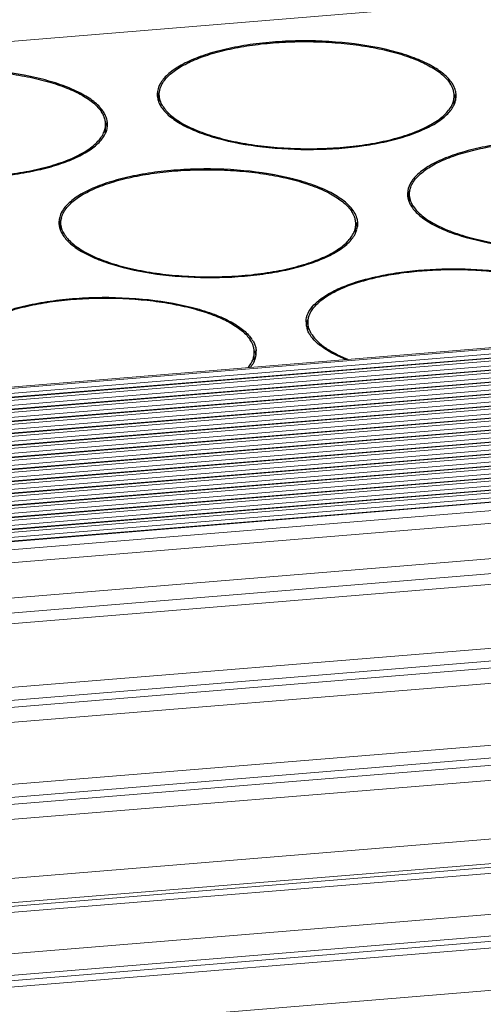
# Model space of a CAD drawing. Header units: millimetres. Extents: x 24895 to 26296, y -11704 to -10713.
# Tile 26 of 47: x 26010 to 26030, y -11367 to -11323. Entities that reach past the tile are written whole.
import ezdxf

# ---------------------------------------------------------------- set-up
doc = ezdxf.new("R2010")
doc.units = ezdxf.units.MM
doc.header["$LTSCALE"] = 50
doc.layers.get('0').update_dxf_attribs({"lineweight": 18})
doc.layers.add('02___PRT_ALL_AXES', color=7, linetype='Continuous')

msp = doc.modelspace()

# ---------------------------------------------------------------- linework, layer by layer
at = {"color": 7, "linetype": 'Continuous'}
for p, q in [((26180.962, -11309.673), (25782.941, -11342.302)), ((26201.594, -11323.471), (25789.028, -11357.292)), ((25789.066, -11357.35), (26201.631, -11323.529)), ((25789.118, -11357.569), (26201.684, -11323.748)), ((26201.889, -11323.925), (25789.324, -11357.745)), ((25789.399, -11357.861), (26201.964, -11324.04)), ((26201.868, -11323.908), (25789.422, -11357.719)), ((25789.452, -11358.08), (26202.017, -11324.259)), ((26202.223, -11324.435), (25789.657, -11358.256)), ((26202.201, -11324.419), (25789.755, -11358.23)), ((25789.732, -11358.371), (26202.298, -11324.55)), ((25789.785, -11358.591), (26202.35, -11324.77)), ((26202.556, -11324.946), (25789.991, -11358.767)), ((26202.534, -11324.929), (25790.088, -11358.741)), ((25790.066, -11358.882), (26202.631, -11325.061)), ((25790.118, -11359.101), (26202.683, -11325.281)), ((26202.889, -11325.457), (25790.324, -11359.278)), ((25790.399, -11359.393), (26202.964, -11325.572)), ((26202.867, -11325.44), (25790.422, -11359.251)), ((25790.529, -11359.606), (26203.016, -11325.791)), ((26203.222, -11325.967), (25790.657, -11359.788)), ((25790.732, -11359.903), (26203.297, -11326.082)), ((26203.2, -11325.951), (25790.755, -11359.762)), ((25790.862, -11360.116), (26203.35, -11326.302)), ((26203.555, -11326.478), (25790.99, -11360.299)), ((25791.065, -11360.414), (26203.63, -11326.593)), ((26203.534, -11326.462), (25791.088, -11360.273)), ((25791.196, -11360.627), (26203.683, -11326.813)), ((26203.889, -11326.989), (25791.323, -11360.81)), ((25791.398, -11360.925), (26203.964, -11327.104)), ((26203.867, -11326.972), (25791.421, -11360.783)), ((25791.529, -11361.138), (26204.016, -11327.323)), ((26204.222, -11327.499), (25791.657, -11361.32)), ((25791.732, -11361.435), (26204.297, -11327.614)), ((26204.2, -11327.483), (25791.755, -11361.294)), ((25791.862, -11361.649), (26204.349, -11327.834)), ((26204.555, -11328.01), (25791.99, -11361.831)), ((26204.533, -11327.994), (25792.088, -11361.805)), ((25792.065, -11361.946), (26204.63, -11328.125)), ((25792.195, -11362.159), (26204.683, -11328.345)), ((26204.888, -11328.521), (25792.323, -11362.342)), ((26204.866, -11328.504), (25792.421, -11362.315)), ((25792.398, -11362.457), (26204.963, -11328.636)), ((25792.529, -11362.67), (26205.016, -11328.855)), ((26205.221, -11329.031), (25792.656, -11362.852)), ((25792.731, -11362.967), (26205.297, -11329.147)), ((26205.2, -11329.015), (25792.754, -11362.826)), ((25792.862, -11363.181), (26205.349, -11329.366)), ((26205.555, -11329.542), (25792.989, -11363.363)), ((25793.065, -11363.478), (26205.63, -11329.657)), ((26205.533, -11329.526), (25793.087, -11363.337)), ((25793.195, -11363.691), (26205.682, -11329.877)), ((26205.866, -11330.036), (25793.301, -11363.857)), ((26205.888, -11330.053), (25793.323, -11363.874)), ((25793.55, -11364.222), (26206.115, -11330.401)), ((25793.908, -11364.771), (26206.25, -11330.968)), ((25794.888, -11366.272), (26206.392, -11332.538)), ((25795.306, -11366.914), (26206.307, -11333.221)), ((25795.599, -11367.363), (26204.899, -11333.81)), ((26206.67, -11336.524), (25797.124, -11370.098)), ((26206.805, -11337.091), (25797.294, -11370.662)), ((26206.833, -11337.405), (25797.38, -11370.971)), ((26206.748, -11338.088), (25797.537, -11371.634)), ((25797.984, -11374.377), (26207.061, -11340.842)), ((25798.052, -11374.949), (26207.196, -11341.409)), ((26207.224, -11341.723), (25798.078, -11375.263)), ((26207.139, -11342.405), (25798.139, -11375.934)), ((25798.375, -11378.553), (26207.364, -11345.025)), ((25798.472, -11379.641), (26207.521, -11346.109)), ((26207.509, -11346.274), (25798.487, -11379.805)), ((26207.417, -11346.55), (25798.511, -11380.071)), ((25798.676, -11381.905), (26207.153, -11348.419)), ((25798.763, -11382.864), (26207.295, -11349.373)), ((26207.28, -11349.618), (25798.784, -11383.106)), ((26207.187, -11349.915), (25798.81, -11383.393)), ((25798.98, -11385.284), (26206.958, -11351.839))]:
    msp.add_line(p, q, dxfattribs=at)
at = {"layer": '02___PRT_ALL_AXES', "color": 7, "linetype": 'Continuous'}
for p, q in [((26015.765, -11326.472), (26015.767, -11326.137)), ((26028.977, -11326.54), (26028.979, -11326.205)), ((26013.357, -11327.821), (26013.359, -11327.486)), ((26026.977, -11330.933), (26026.979, -11330.598)), ((26011.357, -11332.214), (26011.359, -11331.878)), ((26024.569, -11332.282), (26024.571, -11331.947)), ((26022.43, -11336.686), (26022.431, -11336.351)), ((26020.021, -11338.035), (26020.023, -11337.699))]:
    msp.add_line(p, q, dxfattribs=at)
for centre, radius, start, end in [((26027.722, -11326.349), 1.287, 28.6776, 33.1871), ((26027.688, -11326.42), 1.432, 33.1334, 35.1147), ((26016.56, -11326.141), 0.883, 178.3207, 179.7263), ((26016.561, -11326.141), 0.884, 179.7287, 183.8061), ((26016.577, -11326.14), 0.9, 183.8206, 189.0389), ((26016.616, -11326.417), 0.941, 163.6201, 171.6151), ((26016.621, -11326.132), 0.945, 189.0628, 195.3277), ((26016.663, -11326.43), 0.99, 162.3529, 163.6651), ((26027.972, -11326.231), 1.01, 17.9254, 19.7633), ((26028.104, -11326.201), 0.875, 359.7076, 4.2131), ((26028.041, -11326.502), 1.031, 17.049, 20.859), ((26028.08, -11326.489), 0.989, 15.2991, 17.0329), ((26028.123, -11326.478), 0.945, 9.0628, 15.3277), ((26028.175, -11326.2), 0.894, 351.6597, 358.3023), ((26028.185, -11326.201), 0.884, 359.7287, 3.8061), ((26028.186, -11326.201), 0.883, 358.3198, 359.7263), ((26016.678, -11326.117), 1.004, 195.3126, 199.0309), ((26016.716, -11326.104), 1.044, 199.0182, 200.5531), ((26017.078, -11325.96), 1.351, 211.705, 213.1278), ((26028.103, -11326.536), 0.874, 356.2387, 359.7005), ((26028.055, -11326.172), 1.017, 338.6003, 343.6344), ((26028.128, -11326.193), 0.941, 343.6201, 351.6151), ((26012.102, -11327.629), 1.287, 28.6776, 33.1871), ((26012.068, -11327.7), 1.432, 33.1334, 35.1147), ((26012.352, -11327.511), 1.01, 17.9254, 19.7633), ((26012.484, -11327.481), 0.875, 359.7076, 4.2131), ((26012.421, -11327.782), 1.031, 17.049, 20.859), ((26012.46, -11327.77), 0.989, 15.2991, 17.0329), ((26012.508, -11327.473), 0.941, 343.6201, 351.6151), ((26012.503, -11327.759), 0.945, 9.0628, 15.3277), ((26012.555, -11327.481), 0.894, 351.6597, 358.3023), ((26012.565, -11327.482), 0.884, 359.7287, 3.8061), ((26012.566, -11327.482), 0.883, 358.3198, 359.7263), ((26012.483, -11327.816), 0.874, 356.2387, 359.7005), ((26012.435, -11327.452), 1.017, 338.6003, 343.6344), ((26027.772, -11330.602), 0.883, 178.3207, 179.7263), ((26027.773, -11330.602), 0.884, 179.7287, 183.8061), ((26027.789, -11330.601), 0.9, 183.8206, 189.0389), ((26027.828, -11330.878), 0.941, 163.6201, 171.6151), ((26027.875, -11330.891), 0.99, 162.3529, 163.6651), ((26027.834, -11330.593), 0.945, 189.0628, 195.3277), ((26027.89, -11330.578), 1.004, 195.3126, 199.0309), ((26027.928, -11330.565), 1.044, 199.0182, 200.5531), ((26028.29, -11330.421), 1.351, 211.705, 213.1278), ((26023.315, -11332.09), 1.287, 28.6776, 33.1871), ((26023.28, -11332.161), 1.432, 33.1334, 35.1147), ((26012.152, -11331.882), 0.883, 178.3207, 179.7263), ((26012.153, -11331.882), 0.884, 179.7287, 183.8061), ((26012.169, -11331.881), 0.9, 183.8206, 189.0389), ((26012.208, -11332.159), 0.941, 163.6201, 171.6151), ((26012.214, -11331.874), 0.945, 189.0628, 195.3277), ((26012.255, -11332.172), 0.99, 162.3529, 163.6651), ((26023.565, -11331.972), 1.01, 17.9254, 19.7633), ((26023.696, -11331.942), 0.875, 359.7076, 4.2131), ((26023.633, -11332.243), 1.031, 17.049, 20.859), ((26023.672, -11332.231), 0.989, 15.2991, 17.0329), ((26023.715, -11332.22), 0.945, 9.0628, 15.3277), ((26023.767, -11331.942), 0.894, 351.6597, 358.3023), ((26023.777, -11331.942), 0.884, 359.7287, 3.8061), ((26023.778, -11331.942), 0.883, 358.3198, 359.7263), ((26012.27, -11331.858), 1.004, 195.3126, 199.0309), ((26012.308, -11331.845), 1.044, 199.0182, 200.5531), ((26012.67, -11331.701), 1.351, 211.705, 213.1278), ((26023.575, -11331.885), 1.095, 334.7327, 338.6068), ((26023.695, -11332.277), 0.874, 356.2387, 359.7005), ((26023.647, -11331.913), 1.017, 338.6003, 343.6344), ((26023.72, -11331.934), 0.941, 343.6201, 351.6151), ((26023.224, -11336.355), 0.883, 178.3207, 179.7263), ((26023.225, -11336.355), 0.884, 179.7287, 183.8061), ((26023.241, -11336.353), 0.9, 183.8206, 189.0389), ((26023.28, -11336.631), 0.941, 163.6201, 171.6151), ((26023.327, -11336.644), 0.99, 162.3529, 163.6651), ((26023.286, -11336.346), 0.945, 189.0628, 195.3277), ((26023.342, -11336.331), 1.004, 195.3126, 199.0309), ((26023.38, -11336.318), 1.044, 199.0182, 200.5531), ((26023.742, -11336.173), 1.351, 211.705, 213.1278), ((26018.767, -11337.843), 1.287, 28.6776, 33.1871), ((26018.732, -11337.914), 1.432, 33.1334, 35.1147), ((26019.017, -11337.725), 1.01, 17.9254, 19.7633), ((26019.148, -11337.695), 0.875, 359.7076, 4.2131), ((26019.085, -11337.996), 1.031, 17.049, 20.859), ((26019.124, -11337.984), 0.989, 15.2991, 17.0329), ((26019.167, -11337.972), 0.945, 9.0628, 15.3277), ((26019.219, -11337.695), 0.894, 351.6597, 358.3023), ((26019.229, -11337.695), 0.884, 359.7287, 3.8061), ((26019.23, -11337.695), 0.883, 358.3198, 359.7263), ((26019.031, -11337.639), 1.091, 335.112, 338.6113), ((26019.099, -11337.666), 1.017, 338.6003, 343.6344), ((26019.172, -11337.687), 0.941, 343.6201, 351.6151)]:
    msp.add_arc(centre, radius, start, end, dxfattribs=at)
for points, knots in [([(26028.859, -11325.596), (26028.749, -11325.439), (26028.436, -11325.135), (26027.826, -11324.761), (26027.048, -11324.432), (26025.757, -11324.047), (26023.91, -11323.759), (26021.974, -11323.709), (26020.41, -11323.822), (26019.306, -11323.979), (26018.299, -11324.205), (26017.42, -11324.492), (26016.696, -11324.831), (26016.147, -11325.213), (26015.782, -11325.637), (26015.682, -11325.965), (26015.677, -11326.115)], [0, 0, 0, 0, 0.039993, 0.089203, 0.147831, 0.21504, 0.368754, 0.534561, 0.616306, 0.69421, 0.766195, 0.830498, 0.885835, 0.931671, 0.968749, 1, 1, 1, 1]), ([(26015.896, -11325.67), (26015.976, -11325.525), (26016.15, -11325.321), (26016.435, -11325.086), (26016.701, -11324.909), (26017.008, -11324.741), (26017.485, -11324.523), (26018.169, -11324.286), (26019.08, -11324.062), (26020.084, -11323.896), (26021.152, -11323.794), (26022.256, -11323.758), (26023.362, -11323.79), (26024.441, -11323.888), (26025.461, -11324.05), (26026.394, -11324.27), (26027.1, -11324.504), (26027.597, -11324.72), (26027.92, -11324.887), (26028.204, -11325.062), (26028.511, -11325.296), (26028.704, -11325.498), (26028.8, -11325.644)], [0, 0, 0, 0, 0.036003, 0.05695, 0.080032, 0.10529, 0.132701, 0.193632, 0.261842, 0.335892, 0.414065, 0.494462, 0.575093, 0.653959, 0.729134, 0.798848, 0.861587, 0.889981, 0.916251, 0.940348, 0.96228, 1, 1, 1, 1]), ([(26013.239, -11326.877), (26013.129, -11326.719), (26012.815, -11326.415), (26012.206, -11326.042), (26011.428, -11325.712), (26010.137, -11325.328), (26008.29, -11325.039), (26006.354, -11324.99), (26004.79, -11325.102), (26003.686, -11325.26), (26002.679, -11325.486), (26001.8, -11325.772), (26001.076, -11326.111), (26000.527, -11326.494), (26000.162, -11326.917), (26000.062, -11327.245), (26000.057, -11327.396)], [0, 0, 0, 0, 0.039993, 0.089203, 0.147831, 0.21504, 0.368754, 0.534561, 0.616306, 0.69421, 0.766195, 0.830498, 0.885835, 0.931671, 0.968749, 1, 1, 1, 1]), ([(26000.276, -11326.951), (26000.356, -11326.805), (26000.53, -11326.601), (26000.815, -11326.367), (26001.081, -11326.189), (26001.388, -11326.022), (26001.865, -11325.804), (26002.549, -11325.566), (26003.46, -11325.342), (26004.464, -11325.177), (26005.532, -11325.075), (26006.636, -11325.039), (26007.742, -11325.07), (26008.821, -11325.168), (26009.841, -11325.33), (26010.774, -11325.55), (26011.479, -11325.785), (26011.977, -11326), (26012.3, -11326.167), (26012.584, -11326.343), (26012.891, -11326.576), (26013.084, -11326.779), (26013.18, -11326.925)], [0, 0, 0, 0, 0.036003, 0.05695, 0.080032, 0.10529, 0.132701, 0.193632, 0.261842, 0.335892, 0.414065, 0.494462, 0.575093, 0.653959, 0.729134, 0.798848, 0.861587, 0.889981, 0.916251, 0.940348, 0.96228, 1, 1, 1, 1]), ([(26015.787, -11325.953), (26015.793, -11325.929), (26015.818, -11325.831), (26015.859, -11325.737), (26015.896, -11325.67)], [0, 0, 0, 0, 0.242133, 1, 1, 1, 1]), ([(26028.923, -11325.889), (26028.918, -11325.876), (26028.898, -11325.822), (26028.873, -11325.769), (26028.852, -11325.731)], [0, 0, 0, 0, 0.244634, 1, 1, 1, 1]), ([(26029.008, -11325.873), (26029, -11325.853), (26028.967, -11325.771), (26028.924, -11325.693), (26028.887, -11325.637)], [0, 0, 0, 0, 0.241712, 1, 1, 1, 1]), ([(26029.067, -11326.142), (26029.065, -11326.12), (26029.056, -11326.028), (26029.032, -11325.938), (26029.008, -11325.873)], [0, 0, 0, 0, 0.245626, 1, 1, 1, 1]), ([(26015.79, -11325.961), (26015.783, -11325.975), (26015.756, -11326.03), (26015.734, -11326.087), (26015.72, -11326.13)], [0, 0, 0, 0, 0.255838, 1, 1, 1, 1]), ([(26015.767, -11326.137), (26015.767, -11326.122), (26015.769, -11326.06), (26015.778, -11325.999), (26015.787, -11325.953)], [0, 0, 0, 0, 0.248676, 1, 1, 1, 1]), ([(26015.928, -11326.67), (26015.877, -11326.587), (26015.796, -11326.416), (26015.767, -11326.227), (26015.767, -11326.137)], [0, 0, 0, 0, 0.51844, 1, 1, 1, 1]), ([(26015.946, -11326.698), (26015.995, -11326.772), (26016.113, -11326.92), (26016.333, -11327.124), (26016.601, -11327.32), (26016.917, -11327.506), (26017.276, -11327.681), (26017.83, -11327.905), (26018.615, -11328.145), (26019.648, -11328.36), (26020.769, -11328.506), (26021.942, -11328.578), (26023.129, -11328.573), (26024.292, -11328.491), (26025.392, -11328.335), (26026.25, -11328.143), (26026.875, -11327.953), (26027.294, -11327.8), (26027.673, -11327.634), (26028.008, -11327.455), (26028.298, -11327.266), (26028.54, -11327.068), (26028.732, -11326.862), (26028.872, -11326.648), (26028.958, -11326.429), (26028.978, -11326.278), (26028.979, -11326.205)], [0, 0, 0, 0, 0.018662, 0.039448, 0.06256, 0.088083, 0.116008, 0.146261, 0.213173, 0.287377, 0.366958, 0.449726, 0.533334, 0.615398, 0.693607, 0.765835, 0.799139, 0.830307, 0.859194, 0.885702, 0.909794, 0.931512, 0.951006, 0.968572, 0.984682, 1, 1, 1, 1]), ([(26028.976, -11326.136), (26028.975, -11326.118), (26028.967, -11326.045), (26028.951, -11325.973), (26028.934, -11325.92)], [0, 0, 0, 0, 0.246657, 1, 1, 1, 1]), ([(26015.739, -11326.471), (26015.746, -11326.49), (26015.779, -11326.572), (26015.822, -11326.649), (26015.859, -11326.705)], [0, 0, 0, 0, 0.241755, 1, 1, 1, 1]), ([(26015.859, -11326.705), (26015.957, -11326.856), (26016.24, -11327.15), (26016.798, -11327.515), (26017.515, -11327.842), (26018.717, -11328.231), (26020.458, -11328.542), (26022.671, -11328.649), (26024.536, -11328.515), (26025.932, -11328.263), (26026.847, -11328.018), (26027.633, -11327.72), (26028.267, -11327.377), (26028.735, -11326.997), (26028.943, -11326.693), (26029.002, -11326.543)], [0, 0, 0, 0, 0.038196, 0.084944, 0.140602, 0.204567, 0.351998, 0.513562, 0.672794, 0.746475, 0.813759, 0.873222, 0.923943, 0.965796, 1, 1, 1, 1]), ([(26013.303, -11327.17), (26013.298, -11327.156), (26013.278, -11327.102), (26013.253, -11327.05), (26013.232, -11327.012)], [0, 0, 0, 0, 0.244634, 1, 1, 1, 1]), ([(26013.388, -11327.154), (26013.38, -11327.134), (26013.347, -11327.052), (26013.304, -11326.974), (26013.267, -11326.917)], [0, 0, 0, 0, 0.241712, 1, 1, 1, 1]), ([(26013.447, -11327.423), (26013.445, -11327.4), (26013.436, -11327.309), (26013.412, -11327.219), (26013.388, -11327.154)], [0, 0, 0, 0, 0.245626, 1, 1, 1, 1]), ([(26000.326, -11327.978), (26000.375, -11328.053), (26000.493, -11328.201), (26000.713, -11328.405), (26000.981, -11328.6), (26001.297, -11328.786), (26001.656, -11328.961), (26002.21, -11329.186), (26002.995, -11329.425), (26004.028, -11329.641), (26005.149, -11329.787), (26006.322, -11329.859), (26007.509, -11329.853), (26008.672, -11329.771), (26009.772, -11329.615), (26010.63, -11329.423), (26011.255, -11329.233), (26011.674, -11329.08), (26012.053, -11328.914), (26012.388, -11328.736), (26012.678, -11328.547), (26012.92, -11328.349), (26013.112, -11328.142), (26013.252, -11327.929), (26013.338, -11327.709), (26013.358, -11327.559), (26013.359, -11327.486)], [0, 0, 0, 0, 0.018662, 0.039448, 0.06256, 0.088083, 0.116008, 0.146261, 0.213173, 0.287377, 0.366958, 0.449726, 0.533334, 0.615398, 0.693607, 0.765835, 0.799139, 0.830307, 0.859194, 0.885702, 0.909794, 0.931512, 0.951006, 0.968572, 0.984682, 1, 1, 1, 1]), ([(26013.356, -11327.417), (26013.355, -11327.399), (26013.347, -11327.325), (26013.331, -11327.253), (26013.314, -11327.2)], [0, 0, 0, 0, 0.246657, 1, 1, 1, 1]), ([(26000.239, -11327.986), (26000.337, -11328.137), (26000.62, -11328.431), (26001.178, -11328.796), (26001.895, -11329.122), (26003.097, -11329.511), (26004.838, -11329.822), (26007.051, -11329.93), (26008.916, -11329.796), (26010.312, -11329.543), (26011.227, -11329.298), (26012.013, -11329), (26012.647, -11328.657), (26013.115, -11328.278), (26013.323, -11327.974), (26013.382, -11327.823)], [0, 0, 0, 0, 0.038196, 0.084944, 0.140602, 0.204567, 0.351998, 0.513562, 0.672794, 0.746475, 0.813759, 0.873222, 0.923943, 0.965796, 1, 1, 1, 1]), ([(26040.072, -11330.057), (26039.961, -11329.899), (26039.648, -11329.595), (26039.039, -11329.222), (26038.261, -11328.893), (26036.969, -11328.508), (26035.122, -11328.22), (26033.186, -11328.17), (26031.623, -11328.283), (26030.518, -11328.44), (26029.511, -11328.666), (26028.632, -11328.953), (26027.908, -11329.292), (26027.359, -11329.674), (26026.994, -11330.098), (26026.894, -11330.426), (26026.89, -11330.576)], [0, 0, 0, 0, 0.039993, 0.089203, 0.147831, 0.21504, 0.368754, 0.534561, 0.616306, 0.69421, 0.766195, 0.830498, 0.885835, 0.931671, 0.968749, 1, 1, 1, 1]), ([(26027.108, -11330.131), (26027.188, -11329.986), (26027.362, -11329.782), (26027.647, -11329.547), (26027.914, -11329.37), (26028.22, -11329.202), (26028.697, -11328.984), (26029.381, -11328.747), (26030.292, -11328.523), (26031.296, -11328.357), (26032.365, -11328.255), (26033.468, -11328.219), (26034.575, -11328.251), (26035.653, -11328.349), (26036.673, -11328.51), (26037.606, -11328.731), (26038.312, -11328.965), (26038.809, -11329.181), (26039.132, -11329.347), (26039.416, -11329.523), (26039.724, -11329.757), (26039.917, -11329.959), (26040.012, -11330.105)], [0, 0, 0, 0, 0.036003, 0.05695, 0.080032, 0.10529, 0.132701, 0.193632, 0.261842, 0.335892, 0.414065, 0.494462, 0.575093, 0.653959, 0.729134, 0.798848, 0.861587, 0.889981, 0.916251, 0.940348, 0.96228, 1, 1, 1, 1]), ([(26024.451, -11331.337), (26024.341, -11331.18), (26024.028, -11330.876), (26023.419, -11330.503), (26022.64, -11330.173), (26021.349, -11329.789), (26019.502, -11329.5), (26017.566, -11329.451), (26016.003, -11329.563), (26014.898, -11329.721), (26013.891, -11329.947), (26013.012, -11330.233), (26012.288, -11330.572), (26011.739, -11330.955), (26011.374, -11331.378), (26011.274, -11331.706), (26011.27, -11331.857)], [0, 0, 0, 0, 0.039993, 0.089203, 0.147831, 0.21504, 0.368754, 0.534561, 0.616306, 0.69421, 0.766195, 0.830498, 0.885835, 0.931671, 0.968749, 1, 1, 1, 1]), ([(26011.488, -11331.412), (26011.568, -11331.266), (26011.742, -11331.062), (26012.027, -11330.827), (26012.294, -11330.65), (26012.6, -11330.482), (26013.077, -11330.264), (26013.761, -11330.027), (26014.672, -11329.803), (26015.676, -11329.638), (26016.745, -11329.536), (26017.848, -11329.5), (26018.955, -11329.531), (26020.033, -11329.629), (26021.053, -11329.791), (26021.986, -11330.011), (26022.692, -11330.246), (26023.189, -11330.461), (26023.512, -11330.628), (26023.796, -11330.804), (26024.104, -11331.037), (26024.297, -11331.24), (26024.392, -11331.386)], [0, 0, 0, 0, 0.036003, 0.05695, 0.080032, 0.10529, 0.132701, 0.193632, 0.261842, 0.335892, 0.414065, 0.494462, 0.575093, 0.653959, 0.729134, 0.798848, 0.861587, 0.889981, 0.916251, 0.940348, 0.96228, 1, 1, 1, 1]), ([(26027, -11330.414), (26027.005, -11330.39), (26027.03, -11330.292), (26027.071, -11330.198), (26027.108, -11330.131)], [0, 0, 0, 0, 0.242133, 1, 1, 1, 1]), ([(26027.003, -11330.422), (26026.995, -11330.436), (26026.968, -11330.491), (26026.946, -11330.548), (26026.932, -11330.591)], [0, 0, 0, 0, 0.255838, 1, 1, 1, 1]), ([(26026.979, -11330.598), (26026.979, -11330.583), (26026.981, -11330.521), (26026.99, -11330.459), (26027, -11330.414)], [0, 0, 0, 0, 0.248676, 1, 1, 1, 1]), ([(26027.14, -11331.13), (26027.089, -11331.048), (26027.008, -11330.877), (26026.979, -11330.688), (26026.979, -11330.598)], [0, 0, 0, 0, 0.51844, 1, 1, 1, 1]), ([(26027.158, -11331.159), (26027.207, -11331.233), (26027.325, -11331.381), (26027.545, -11331.585), (26027.813, -11331.781), (26028.129, -11331.967), (26028.489, -11332.142), (26029.043, -11332.366), (26029.827, -11332.605), (26030.86, -11332.821), (26031.981, -11332.967), (26033.154, -11333.039), (26034.342, -11333.034), (26035.504, -11332.952), (26036.605, -11332.796), (26037.462, -11332.604), (26038.087, -11332.414), (26038.506, -11332.261), (26038.885, -11332.094), (26039.221, -11331.916), (26039.51, -11331.727), (26039.752, -11331.529), (26039.944, -11331.323), (26040.084, -11331.109), (26040.171, -11330.89), (26040.191, -11330.739), (26040.191, -11330.666)], [0, 0, 0, 0, 0.018662, 0.039448, 0.06256, 0.088083, 0.116008, 0.146261, 0.213173, 0.287377, 0.366958, 0.449726, 0.533334, 0.615398, 0.693607, 0.765835, 0.799139, 0.830307, 0.859194, 0.885702, 0.909794, 0.931512, 0.951006, 0.968572, 0.984682, 1, 1, 1, 1]), ([(26026.951, -11330.931), (26026.958, -11330.951), (26026.992, -11331.033), (26027.034, -11331.11), (26027.071, -11331.166)], [0, 0, 0, 0, 0.241755, 1, 1, 1, 1]), ([(26027.071, -11331.166), (26027.168, -11331.315), (26027.447, -11331.606), (26027.996, -11331.968), (26028.703, -11332.293), (26029.886, -11332.681), (26031.604, -11332.994), (26033.792, -11333.11), (26035.642, -11332.988), (26037.034, -11332.747), (26037.954, -11332.511), (26038.749, -11332.223), (26039.399, -11331.889), (26039.887, -11331.518), (26040.115, -11331.221), (26040.185, -11331.072)], [0, 0, 0, 0, 0.037962, 0.084336, 0.139489, 0.202852, 0.348986, 0.509515, 0.668424, 0.742316, 0.810089, 0.870309, 0.922005, 0.964921, 1, 1, 1, 1]), ([(26011.379, -11331.695), (26011.385, -11331.671), (26011.41, -11331.573), (26011.451, -11331.479), (26011.488, -11331.412)], [0, 0, 0, 0, 0.242133, 1, 1, 1, 1]), ([(26024.515, -11331.63), (26024.51, -11331.617), (26024.49, -11331.563), (26024.465, -11331.511), (26024.444, -11331.472)], [0, 0, 0, 0, 0.244634, 1, 1, 1, 1]), ([(26024.6, -11331.615), (26024.592, -11331.594), (26024.559, -11331.513), (26024.516, -11331.435), (26024.479, -11331.378)], [0, 0, 0, 0, 0.241712, 1, 1, 1, 1]), ([(26011.382, -11331.703), (26011.375, -11331.717), (26011.348, -11331.771), (26011.326, -11331.828), (26011.312, -11331.872)], [0, 0, 0, 0, 0.255838, 1, 1, 1, 1]), ([(26011.359, -11331.878), (26011.359, -11331.863), (26011.361, -11331.801), (26011.37, -11331.74), (26011.379, -11331.695)], [0, 0, 0, 0, 0.248676, 1, 1, 1, 1]), ([(26011.52, -11332.411), (26011.469, -11332.328), (26011.388, -11332.157), (26011.359, -11331.969), (26011.359, -11331.878)], [0, 0, 0, 0, 0.51844, 1, 1, 1, 1]), ([(26011.538, -11332.439), (26011.587, -11332.514), (26011.705, -11332.662), (26011.925, -11332.866), (26012.193, -11333.061), (26012.509, -11333.247), (26012.868, -11333.422), (26013.422, -11333.647), (26014.207, -11333.886), (26015.24, -11334.102), (26016.361, -11334.248), (26017.534, -11334.32), (26018.722, -11334.314), (26019.884, -11334.232), (26020.985, -11334.076), (26021.842, -11333.884), (26022.467, -11333.694), (26022.886, -11333.541), (26023.265, -11333.375), (26023.601, -11333.197), (26023.89, -11333.008), (26024.132, -11332.81), (26024.324, -11332.603), (26024.464, -11332.39), (26024.55, -11332.17), (26024.571, -11332.02), (26024.571, -11331.947)], [0, 0, 0, 0, 0.018662, 0.039448, 0.06256, 0.088083, 0.116008, 0.146261, 0.213173, 0.287377, 0.366958, 0.449726, 0.533334, 0.615398, 0.693607, 0.765835, 0.799139, 0.830307, 0.859194, 0.885702, 0.909794, 0.931512, 0.951006, 0.968572, 0.984682, 1, 1, 1, 1]), ([(26024.569, -11331.878), (26024.567, -11331.86), (26024.56, -11331.786), (26024.543, -11331.714), (26024.526, -11331.661)], [0, 0, 0, 0, 0.246657, 1, 1, 1, 1]), ([(26024.659, -11331.884), (26024.658, -11331.861), (26024.648, -11331.77), (26024.624, -11331.68), (26024.6, -11331.615)], [0, 0, 0, 0, 0.245626, 1, 1, 1, 1]), ([(26011.331, -11332.212), (26011.338, -11332.232), (26011.372, -11332.313), (26011.414, -11332.391), (26011.451, -11332.446)], [0, 0, 0, 0, 0.241755, 1, 1, 1, 1]), ([(26011.451, -11332.446), (26011.548, -11332.596), (26011.827, -11332.887), (26012.376, -11333.249), (26013.083, -11333.573), (26014.266, -11333.961), (26015.983, -11334.275), (26018.172, -11334.391), (26020.022, -11334.268), (26021.414, -11334.028), (26022.334, -11333.792), (26023.129, -11333.503), (26023.779, -11333.169), (26024.267, -11332.798), (26024.495, -11332.501), (26024.565, -11332.352)], [0, 0, 0, 0, 0.037962, 0.084336, 0.139489, 0.202852, 0.348987, 0.509516, 0.668425, 0.742317, 0.81009, 0.87031, 0.922006, 0.964921, 1, 1, 1, 1]), ([(26022.342, -11336.329), (26022.345, -11336.197), (26022.421, -11335.914), (26022.705, -11335.535), (26023.138, -11335.186), (26023.712, -11334.869), (26024.416, -11334.589), (26025.233, -11334.353), (26026.144, -11334.166), (26027.476, -11333.986), (26029.206, -11333.914), (26031.23, -11334.055), (26032.809, -11334.359), (26033.901, -11334.72), (26034.375, -11334.933), (26034.589, -11335.049)], [0, 0, 0, 0, 0.029878, 0.064263, 0.105702, 0.155136, 0.212494, 0.277077, 0.347781, 0.423222, 0.581848, 0.739426, 0.882489, 0.944989, 1, 1, 1, 1]), ([(26022.56, -11335.884), (26022.629, -11335.759), (26022.772, -11335.581), (26023.006, -11335.373), (26023.306, -11335.154), (26023.762, -11334.902), (26024.401, -11334.642), (26025.138, -11334.418), (26025.959, -11334.237), (26026.847, -11334.101), (26027.781, -11334.013), (26028.743, -11333.976), (26029.711, -11333.991), (26030.664, -11334.056), (26031.583, -11334.171), (26032.446, -11334.333), (26033.236, -11334.539), (26033.937, -11334.784), (26034.362, -11334.982), (26034.553, -11335.089)], [0, 0, 0, 0, 0.033926, 0.053277, 0.07437, 0.121936, 0.176602, 0.237812, 0.304684, 0.376107, 0.450808, 0.527408, 0.604468, 0.680537, 0.754191, 0.824084, 0.888998, 0.947895, 1, 1, 1, 1]), ([(26006.722, -11337.609), (26006.726, -11337.459), (26006.826, -11337.131), (26007.191, -11336.708), (26007.74, -11336.325), (26008.464, -11335.986), (26009.343, -11335.7), (26010.35, -11335.474), (26011.455, -11335.316), (26013.018, -11335.204), (26014.954, -11335.253), (26016.801, -11335.542), (26018.093, -11335.926), (26018.871, -11336.256), (26019.48, -11336.629), (26019.793, -11336.933), (26019.904, -11337.09)], [0, 0, 0, 0, 0.031251, 0.068329, 0.114165, 0.169502, 0.233805, 0.30579, 0.383694, 0.465439, 0.631246, 0.78496, 0.852169, 0.910797, 0.960007, 1, 1, 1, 1]), ([(26006.94, -11337.165), (26007.02, -11337.019), (26007.194, -11336.815), (26007.479, -11336.58), (26007.746, -11336.403), (26008.052, -11336.235), (26008.529, -11336.017), (26009.213, -11335.78), (26010.124, -11335.556), (26011.128, -11335.391), (26012.197, -11335.289), (26013.3, -11335.253), (26014.407, -11335.284), (26015.485, -11335.382), (26016.505, -11335.544), (26017.438, -11335.764), (26018.144, -11335.999), (26018.641, -11336.214), (26018.964, -11336.381), (26019.248, -11336.557), (26019.556, -11336.79), (26019.749, -11336.993), (26019.844, -11337.139)], [0, 0, 0, 0, 0.036003, 0.05695, 0.080032, 0.10529, 0.132701, 0.193632, 0.261842, 0.335892, 0.414065, 0.494462, 0.575093, 0.653959, 0.729134, 0.798848, 0.861587, 0.889981, 0.916251, 0.940348, 0.96228, 1, 1, 1, 1]), ([(26022.452, -11336.167), (26022.457, -11336.143), (26022.482, -11336.045), (26022.523, -11335.951), (26022.56, -11335.884)], [0, 0, 0, 0, 0.242133, 1, 1, 1, 1]), ([(26022.384, -11336.344), (26022.389, -11336.33), (26022.408, -11336.272), (26022.433, -11336.216), (26022.455, -11336.175)], [0, 0, 0, 0, 0.244765, 1, 1, 1, 1]), ([(26022.431, -11336.351), (26022.431, -11336.335), (26022.433, -11336.274), (26022.442, -11336.212), (26022.452, -11336.167)], [0, 0, 0, 0, 0.248676, 1, 1, 1, 1]), ([(26022.593, -11336.883), (26022.541, -11336.801), (26022.46, -11336.629), (26022.431, -11336.441), (26022.431, -11336.351)], [0, 0, 0, 0, 0.51844, 1, 1, 1, 1]), ([(26022.523, -11336.919), (26022.511, -11336.9), (26022.464, -11336.825), (26022.426, -11336.745), (26022.403, -11336.684)], [0, 0, 0, 0, 0.259205, 1, 1, 1, 1]), ([(26019.967, -11337.383), (26019.962, -11337.37), (26019.942, -11337.316), (26019.917, -11337.264), (26019.896, -11337.225)], [0, 0, 0, 0, 0.244634, 1, 1, 1, 1]), ([(26019.931, -11337.131), (26019.944, -11337.151), (26019.99, -11337.226), (26020.029, -11337.306), (26020.052, -11337.367)], [0, 0, 0, 0, 0.259263, 1, 1, 1, 1]), ([(26024.145, -11338.025), (26023.794, -11337.887), (26023.309, -11337.656), (26022.784, -11337.247), (26022.595, -11337.029), (26022.523, -11336.919)], [0, 0, 0, 0, 0.5694, 0.801264, 1, 1, 1, 1]), ([(26022.611, -11336.912), (26022.682, -11337.022), (26022.872, -11337.239), (26023.239, -11337.523), (26023.702, -11337.788), (26024.049, -11337.94), (26024.236, -11338.013)], [0, 0, 0, 0, 0.198197, 0.429646, 0.697013, 1, 1, 1, 1]), ([(26019.747, -11338.381), (26019.79, -11338.328), (26019.868, -11338.221), (26019.956, -11338.049), (26020.01, -11337.875), (26020.023, -11337.757), (26020.023, -11337.699)], [0, 0, 0, 0, 0.274207, 0.528389, 0.76804, 1, 1, 1, 1]), ([(26020.021, -11337.631), (26020.019, -11337.613), (26020.012, -11337.539), (26019.995, -11337.467), (26019.978, -11337.414)], [0, 0, 0, 0, 0.246657, 1, 1, 1, 1]), ([(26020.052, -11337.367), (26020.06, -11337.39), (26020.09, -11337.477), (26020.107, -11337.568), (26020.111, -11337.637)], [0, 0, 0, 0, 0.256131, 1, 1, 1, 1]), ([(26020.02, -11338.098), (26020.009, -11338.122), (26019.959, -11338.221), (26019.896, -11338.312), (26019.844, -11338.377)], [0, 0, 0, 0, 0.238741, 1, 1, 1, 1])]:
    msp.add_open_spline(points, degree=3, knots=knots, dxfattribs=at)

doc.saveas('drawing.dxf')
